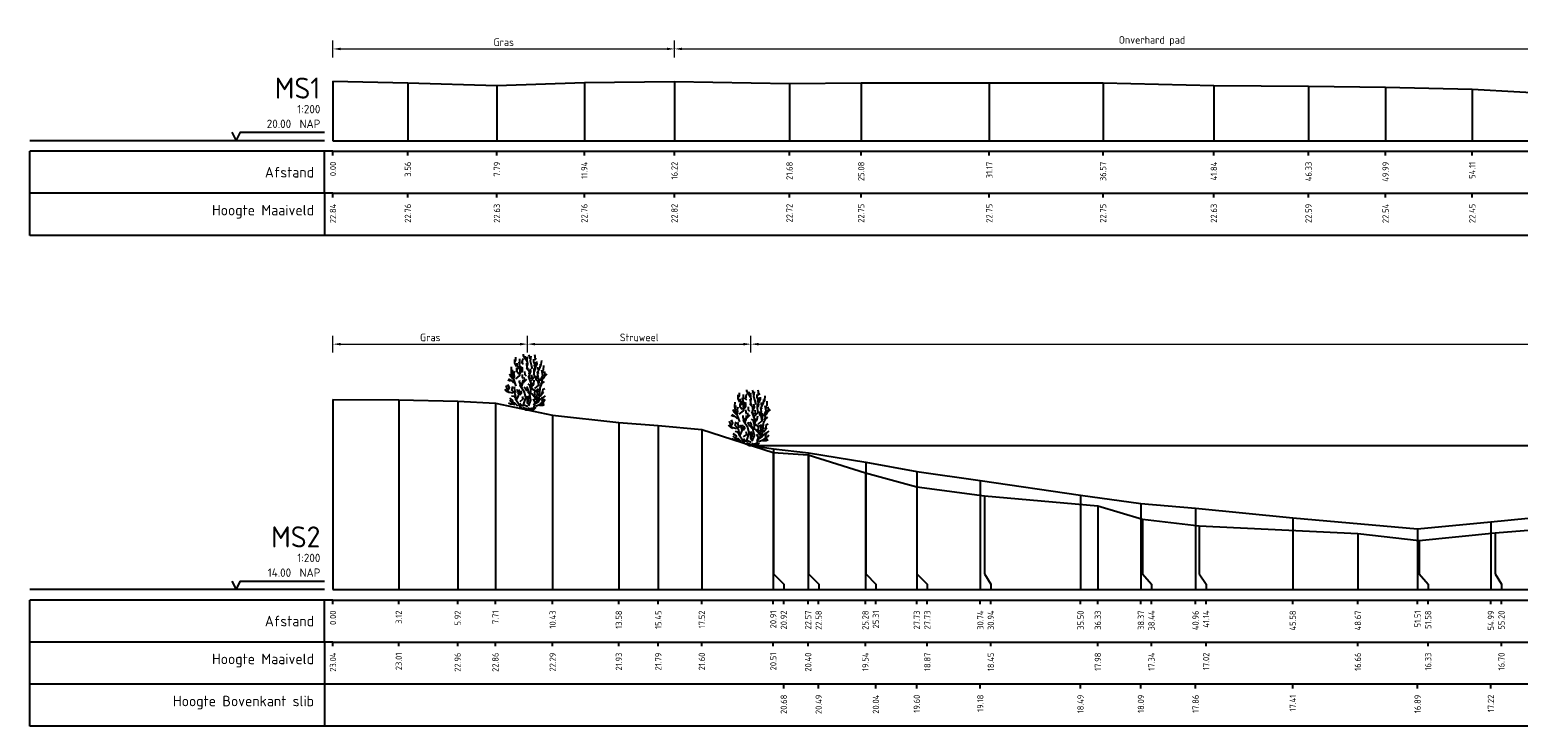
# Model space of a CAD drawing. Header units: metres. Extents: x 186876 to 190692, y 349785 to 350844.
# Tile 13 of 17: x 190413 to 190484, y 350811 to 350844. Entities that reach past the tile are written whole.
import ezdxf
from ezdxf.enums import TextEntityAlignment as Align

# ---------------------------------------------------------------- set-up
doc = ezdxf.new("R2010")
doc.units = ezdxf.units.M
doc.header["$PDMODE"] = 35
doc.header["$PDSIZE"] = 0.075
for name, color, linetype in [('B-ME-AL-PROFIEL_BOVENKANT SLIB-GD', 42, 'Continuous'), ('B-ME-AL-PROFIEL_WATERLIJN-GD', 150, 'Continuous'), ('B-ME-AL-PROFIELRASTER-S', 7, 'Continuous')]:
    doc.layers.add(name, color=color, linetype=linetype)
for name, color, linetype, lineweight in [('B-ME-GR-HEESTER-SD', 90, 'Continuous', 25), ('B-ME-GW-MAAIVELD-GD', 252, 'GW-MAAIVELD', 25), ('X-XX-AL-DETAIL1-M', 7, 'Continuous', 18)]:
    doc.layers.add(name, color=color, linetype=linetype, lineweight=lineweight)
doc.styles.add('NLCS-ISO-ANNOTATIEF-T18', font='NLCS-ISO.ttf', dxfattribs={"height": 1.8})
doc.styles.add('NLCS-ISO-ANNOTATIVE-T18', font='NLCS-ISO.ttf', dxfattribs={"height": 1.8})
doc.linetypes.add('GW-MAAIVELD', pattern='A,12,[40,NLCS.SHX,S=1,R=0,X=0,Y=-0.5],12', length=24)
doc.dimstyles.new('NLCS-ANNOTATIEF-T18-PIJL_L2_H0', dxfattribs={"dimtxt": 2.5, "dimasz": 1.8, "dimexe": 2, "dimexo": 2, "dimgap": 0.7, "dimtad": 1, "dimzin": 0, "dimdsep": 46, "dimtxsty": 'NLCS-ISO-ANNOTATIEF-T18', "dimcen": 0, "dimdle": 2, "dimclrd": 256, "dimclre": 256, "dimclrt": 10, "dimaunit": 2, "dimadec": 0, "dimazin": 0, "dimtfac": 1, "dimtdec": 3, "dimtofl": 0, "dimtmove": 0, "dimatfit": 3, "dimfxl": 2, "dimfxlon": 1, "dimtfillclr": 256, "dimtolj": 1, "dimtzin": 0, "dimlwd": -1, "dimlwe": -1, "dimarcsym": 0})

# ---------------------------------------------------------------- blocks, each defined once
blk = doc.blocks.new('SAL-PROFIELRASTER-SOD')
at = {"color": 0, "linetype": 'ByBlock', "lineweight": -2, "flags": 128}
for points in [[(-2, 0), (-72, 0)], [(-24, 2), (-23, 0), (-22, 2), (-2, 2)], [(-72, -12.5), (-72, -2.5)], [(0, -2.5), (-72, -2.5)], [(-2, -12.5), (-2, -2.5)], [(0, -12.5), (-72, -12.5)]]:
    blk.add_lwpolyline(points, dxfattribs=at)
at = {"color": 0, "linetype": 'ByBlock', "lineweight": -2, "style": 'NLCS-ISO-ANNOTATIVE-T18'}
blk.add_text('NAP', height=2, dxfattribs=at).set_placement((-3, 3), align=Align.RIGHT)
blk.add_text('Afstand', height=2.5, dxfattribs=at).set_placement((-4.5, -7.5), align=Align.MIDDLE_RIGHT)
for tag, height, p in [('PROFIELNR', 5, (-3, 10)), ('SCHAAL', 2, (-3, 6.5)), ('NAP', 2, (-9.94, 3))]:
    blk.add_attdef(tag, text='', height=height, dxfattribs=at).set_placement(p, align=Align.RIGHT)
blk = doc.blocks.new('SAL-PROFIELRASTER_BALK_EIND1-SOD')
at = {"color": 0, "linetype": 'ByBlock', "lineweight": -2, "flags": 128}
for points in [[(0, 0), (1, 0)], [(0, -2.5), (1, -2.5)], [(0, -12.5), (1, -12.5)]]:
    blk.add_lwpolyline(points, dxfattribs=at)
blk = doc.blocks.new('SAL-PROFIELRASTER_BALK-SOD')
at = {"color": 0, "linetype": 'ByBlock', "lineweight": -2}
for p, q in [((-72, -12.5), (-72, -2.5)), ((-2, -2.5), (-2, -12.5)), ((0, -12.5), (-72, -12.5))]:
    blk.add_line(p, q, dxfattribs=at)
at = {"color": 0, "linetype": 'ByBlock', "lineweight": -2, "style": 'NLCS-ISO-ANNOTATIVE-T18'}
for tag, height, p in [('TITEL1', 2.5, (-4.5, -6.5)), ('TITEL2', 1.5, (-4.5, -9.5))]:
    blk.add_attdef(tag, text='', height=height, dxfattribs=at).set_placement(p, align=Align.MIDDLE_RIGHT)
blk = doc.blocks.new('SAL-PROFIELRASTER_BALK_EIND2-SOD')
at = {"color": 0, "linetype": 'ByBlock', "lineweight": -2}
blk.add_line((1, -12.5), (0, -12.5), dxfattribs=at)
blk = doc.blocks.new('SAL-PROFIELRASTER_BALK_DATA-SOD')
at = {"color": 0, "linetype": 'ByBlock', "lineweight": -2}
blk.add_lwpolyline([(0, -3.5), (0, -2.5)], dxfattribs=at)
at = {"color": 0, "linetype": 'ByBlock', "lineweight": -2, "style": 'NLCS-ISO-ANNOTATIVE-T18'}
blk.add_attdef('GETAL', text='', height=1.5, rotation=90, dxfattribs=at).set_placement((0.75, -5), align=Align.RIGHT)
blk = doc.blocks.new('SAL-PROFIELRASTER_AANHAAL-SOD')
at = {"color": 9, "linetype": 'ByBlock', "lineweight": -2, "flags": 128}
blk.add_lwpolyline([(0, 1), (0, 0)], dxfattribs=at)
blk = doc.blocks.new('SAL-PROFIELRASTER_AANHAAL_STAGGER-SOD')
at = {"color": 9, "linetype": 'ByBlock', "lineweight": -2, "flags": 128}
for points in [[(0, 0), (0, -0.25)], [(0, -0.25), (1, -0.75)], [(1, -0.75), (1, -1)]]:
    blk.add_lwpolyline(points, dxfattribs=at)
blk = doc.blocks.new('*D11')
at = {"layer": 'Defpoints', "color": 0, "transparency": 16777216}
for p in [(190564.133, 350828.997), (190447.644, 350824.187), (190564.133, 350824.187)]:
    blk.add_point(p, dxfattribs=at)
at = {"layer": 'X-XX-AL-DETAIL1-M', "transparency": 16777216}
for p, q in [((190447.644, 350828.597), (190447.644, 350829.397)), ((190564.133, 350828.597), (190564.133, 350829.397)), ((190448.004, 350828.997), (190563.773, 350828.997))]:
    blk.add_line(p, q, dxfattribs=at)
for points in [[(190448.004, 350829.057), (190448.004, 350828.937), (190447.644, 350828.997)], [(190563.773, 350829.057), (190563.773, 350828.937), (190564.133, 350828.997)]]:
    blk.add_solid(points, dxfattribs=at)
at = {"layer": 'X-XX-AL-DETAIL1-M', "color": 10, "transparency": 16777216, "insert": (190506.004, 350829.317), "char_height": 0.36, "attachment_point": 5, "style": 'NLCS-ISO-ANNOTATIEF-T18'}
blk.add_mtext('\\A1;Waterbodem met slib', dxfattribs=at)
blk = doc.blocks.new('*D34')
at = {"layer": 'Defpoints', "color": 0, "transparency": 16777216}
for p in [(190444.011, 350843.028), (190427.793, 350838.667), (190444.011, 350838.667)]:
    blk.add_point(p, dxfattribs=at)
at = {"layer": 'X-XX-AL-DETAIL1-M', "transparency": 16777216}
for p, q in [((190427.793, 350842.628), (190427.793, 350843.428)), ((190444.011, 350842.628), (190444.011, 350843.428)), ((190428.153, 350843.028), (190443.651, 350843.028))]:
    blk.add_line(p, q, dxfattribs=at)
for points in [[(190428.153, 350843.088), (190428.153, 350842.968), (190427.793, 350843.028)], [(190443.651, 350843.088), (190443.651, 350842.968), (190444.011, 350843.028)]]:
    blk.add_solid(points, dxfattribs=at)
at = {"layer": 'X-XX-AL-DETAIL1-M', "color": 10, "transparency": 16777216, "insert": (190435.902, 350843.348), "char_height": 0.36, "attachment_point": 5, "style": 'NLCS-ISO-ANNOTATIEF-T18'}
blk.add_mtext('\\A1;Gras', dxfattribs=at)
blk = doc.blocks.new('*D35')
at = {"layer": 'Defpoints', "color": 0, "transparency": 16777216}
for p in [(190489.363, 350843.028), (190444.011, 350838.667), (190489.363, 350838.667)]:
    blk.add_point(p, dxfattribs=at)
at = {"layer": 'X-XX-AL-DETAIL1-M', "transparency": 16777216}
for p, q in [((190444.011, 350842.628), (190444.011, 350843.428)), ((190489.363, 350842.628), (190489.363, 350843.428)), ((190444.371, 350843.028), (190489.003, 350843.028))]:
    blk.add_line(p, q, dxfattribs=at)
for points in [[(190444.371, 350843.088), (190444.371, 350842.968), (190444.011, 350843.028)], [(190489.003, 350843.088), (190489.003, 350842.968), (190489.363, 350843.028)]]:
    blk.add_solid(points, dxfattribs=at)
at = {"layer": 'X-XX-AL-DETAIL1-M', "color": 10, "transparency": 16777216, "insert": (190466.687, 350843.402), "char_height": 0.36, "attachment_point": 5, "style": 'NLCS-ISO-ANNOTATIEF-T18'}
blk.add_mtext('\\A1;Onverhard pad', dxfattribs=at)
blk = doc.blocks.new('*D39')
at = {"layer": 'Defpoints', "color": 0, "transparency": 16777216}
for p in [(190437.033, 350828.997), (190427.793, 350817.337), (190437.033, 350817.337)]:
    blk.add_point(p, dxfattribs=at)
at = {"layer": 'X-XX-AL-DETAIL1-M', "transparency": 16777216}
for p, q in [((190427.793, 350828.597), (190427.793, 350829.397)), ((190437.033, 350828.597), (190437.033, 350829.397)), ((190428.153, 350828.997), (190436.673, 350828.997))]:
    blk.add_line(p, q, dxfattribs=at)
for points in [[(190428.153, 350829.057), (190428.153, 350828.937), (190427.793, 350828.997)], [(190436.673, 350829.057), (190436.673, 350828.937), (190437.033, 350828.997)]]:
    blk.add_solid(points, dxfattribs=at)
at = {"layer": 'X-XX-AL-DETAIL1-M', "color": 10, "transparency": 16777216, "insert": (190432.413, 350829.317), "char_height": 0.36, "attachment_point": 5, "style": 'NLCS-ISO-ANNOTATIEF-T18'}
blk.add_mtext('\\A1;Gras', dxfattribs=at)
blk = doc.blocks.new('*D40')
at = {"layer": 'Defpoints', "color": 0, "transparency": 16777216}
for p in [(190447.644, 350828.997), (190447.644, 350824.187), (190437.033, 350817.337)]:
    blk.add_point(p, dxfattribs=at)
at = {"layer": 'X-XX-AL-DETAIL1-M', "transparency": 16777216}
for p, q in [((190437.033, 350828.597), (190437.033, 350829.397)), ((190447.644, 350828.597), (190447.644, 350829.397)), ((190437.393, 350828.997), (190447.284, 350828.997))]:
    blk.add_line(p, q, dxfattribs=at)
for points in [[(190437.393, 350829.057), (190437.393, 350828.937), (190437.033, 350828.997)], [(190447.284, 350829.057), (190447.284, 350828.937), (190447.644, 350828.997)]]:
    blk.add_solid(points, dxfattribs=at)
at = {"layer": 'X-XX-AL-DETAIL1-M', "color": 10, "transparency": 16777216, "insert": (190442.338, 350829.317), "char_height": 0.36, "attachment_point": 5, "style": 'NLCS-ISO-ANNOTATIEF-T18'}
blk.add_mtext('\\A1;Struweel', dxfattribs=at)
blk = doc.blocks.new('SGR-HEESTER_S01_E_ZIJ-D')
blk.add_line((-0.17, 0), (0.14, 0))
at = {"flags": 128}
for points in [[(-0.88, 3.43), (-1.01, 3.7), (-1.02, 3.99)], [(-0.97, 3.82), (-0.92, 3.96), (-0.92, 4.17)], [(-0.82, 3.15), (-0.77, 3.36), (-0.82, 3.56), (-0.82, 3.69)], [(-0.79, 3.24), (-0.61, 3.49), (-0.66, 3.77)], [(-0.6, 3.64), (-0.6, 3.89), (-0.6, 4.04)], [(-0.33, 3.58), (-0.43, 3.69), (-0.42, 3.84)], [(-0.39, 3.73), (-0.39, 3.91), (-0.31, 4.07)], [(-0.2, 4.07), (-0.32, 4.28), (-0.32, 4.4)], [(-0.04, 3.82), (-0.15, 3.99), (-0.15, 4.24)], [(-0.06, 4), (0, 4.09), (-0.05, 4.17)], [(0.04, 3.22), (-0.02, 3.33), (-0.05, 3.64), (-0.06, 3.69)], [(-0.01, 3.48), (0.02, 3.66), (-0.02, 3.86), (-0.02, 3.98)], [(0.2, 4.02), (0.16, 4.26), (0.11, 4.37)], [(0.4, 3.24), (0.32, 3.53), (0.23, 3.86), (0.28, 4.25)], [(0.55, 3.49), (0.58, 3.63), (0.49, 3.78), (0.49, 4.02)], [(0.56, 3.05), (0.62, 3.24), (0.58, 3.44), (0.63, 3.78)], [(0.59, 4.06), (0.59, 4.23), (0.58, 4.36)], [(0.58, 3.97), (0.72, 4.1)], [(0.63, 3.39), (0.75, 3.63), (0.74, 3.82)], [(0.87, 2.88), (0.83, 3.04), (0.99, 3.35), (1.02, 3.62)], [(1.05, 3.44), (1.09, 3.59), (1.12, 3.91)], [(-1.36, 2.28), (-1.57, 2.36)], [(-1.08, 2.11), (-1.23, 2.27), (-1.5, 2.44)], [(-1.17, 2.44), (-1.33, 2.64), (-1.4, 2.85)], [(-1.26, 2.87), (-1.27, 3.11), (-1.26, 3.41)], [(-0.89, 1.87), (-1.06, 2.36), (-1.22, 2.75), (-1.2, 3.17)], [(-1.09, 2.51), (-1.03, 2.67), (-1.08, 2.85), (-1.01, 3.06)], [(-0.93, 2.47), (-0.6, 2.73), (-0.58, 3.23), (-0.56, 3.45)], [(-0.69, 2.83), (-0.85, 3.03), (-0.85, 3.32)], [(-0.56, 2.04), (-0.63, 2.22), (-0.61, 2.36)], [(-0.6, 2.82), (-0.47, 3.09), (-0.48, 3.24), (-0.4, 3.41)], [(-0.49, 2.98), (-0.4, 3.1), (-0.4, 3.32)], [(-0.4, 1.72), (-0.48, 1.81), (-0.39, 2.04), (-0.35, 2.37)], [(-0.35, 2.48), (-0.39, 2.62), (-0.4, 2.81)], [(-0.34, 2.14), (-0.22, 2.36), (-0.26, 2.57)], [(-0.29, 2.19), (-0.07, 2.42)], [(-0.09, 2.67), (-0.2, 2.78), (-0.21, 3.04)], [(0.14, 2.85), (0.15, 3.01), (-0.08, 3.3)], [(0.1, 0.32), (0.27, 0.78), (0.18, 1.2), (0.27, 1.46), (0.29, 2.12), (0.07, 2.68)], [(0.2, 2.43), (0.13, 2.69), (0.27, 3.03), (0.23, 3.26)], [(0.29, 2.31), (0.56, 2.6), (0.51, 2.92), (0.51, 3.28)], [(0.31, 2.42), (0.36, 2.58), (0.32, 2.78)], [(0.58, 1.68), (0.89, 1.96), (0.91, 2.29), (0.89, 2.55)], [(0.87, 2.02), (0.83, 2.27), (0.69, 2.38), (0.69, 2.69)], [(0.75, 2.43), (0.83, 2.65), (0.79, 3.01)], [(0.83, 3.19), (0.82, 3.39)], [(0.99, 2.31), (1.21, 2.73), (1.13, 3.14)], [(1.05, 2), (1.15, 2.2), (1.16, 2.57)], [(1.06, 2.36), (1.23, 2.48), (1.34, 2.65), (1.54, 2.85)], [(1.2, 2.91), (1.2, 3.11), (1.27, 3.18), (1.28, 3.51)], [(1.29, 2.62), (1.4, 2.83), (1.34, 3.04)], [(-1.43, 1.34), (-1.6, 1.42), (-1.71, 1.53), (-1.76, 1.63)], [(-1.15, 1.31), (-1.52, 1.41), (-1.7, 1.92)], [(-1.51, 1.59), (-1.44, 1.77), (-1.55, 2.02)], [(-0.17, 0), (-0.52, 0.15), (-0.67, 0.41), (-0.93, 0.8), (-0.93, 1.02), (-0.98, 1.28), (-1.24, 1.57), (-1.17, 1.87)], [(-0.94, 1.35), (-0.97, 1.46), (-1.01, 1.65), (-1.07, 1.74), (-0.99, 1.83)], [(-0.85, 0.82), (-0.74, 1.04), (-0.6, 1.44), (-0.69, 1.61)], [(-0.69, 1.23), (-0.76, 1.4), (-0.82, 1.62)], [(-0.62, 1.2), (-0.49, 1.36), (-0.53, 1.52)], [(0.01, 0.23), (-0.32, 0.39), (-0.14, 0.96), (-0.25, 1.41), (-0.58, 1.92), (-0.49, 2.16)], [(0.01, 1.48), (-0.11, 1.58), (-0.16, 1.69), (-0.26, 1.8)], [(0.27, 1.32), (0.07, 1.45), (0.01, 1.7), (-0.09, 1.83)], [(0.53, 1.04), (0.45, 1.13), (0.35, 1.26), (0.15, 1.28), (0.01, 1.41)], [(0.23, 1.76), (0.19, 1.96), (0.04, 2.07)], [(0.12, 0.1), (0.49, 0.17), (0.58, 0.47), (0.89, 0.67), (0.95, 1.13), (1.02, 1.92)], [(0.69, 0.8), (0.56, 1.11), (0.6, 1.5), (0.21, 1.74)], [(0.31, 1.73), (0.36, 1.9), (0.41, 2.16)], [(0.41, 1.94), (0.5, 2.07), (0.53, 2.35)], [(0.62, 0.59), (0.76, 0.73), (0.76, 0.98), (0.72, 1.22)], [(0.92, 1.08), (0.8, 1.26), (0.77, 1.43), (0.68, 1.61)], [(0.85, 1.38), (0.82, 1.54), (0.87, 1.68)], [(1, 1.08), (1.14, 1.25), (1.29, 1.39)], [(1.02, 1.81), (1.14, 2.08), (1.33, 2.24)], [(1.12, 1.28), (1.21, 1.47), (1.24, 1.65), (1.37, 1.7)], [(-0.97, 0.4), (-1.22, 0.45), (-1.36, 0.45), (-1.5, 0.52)], [(-0.76, 0.28), (-1, 0.52), (-1.24, 0.58), (-1.41, 0.74)], [(-1.13, 0.64), (-1.2, 0.78), (-1.4, 0.92)], [(-0.96, 0.92), (-1.06, 1.05), (-1.26, 1.09)], [(-0.31, 0.32), (-0.47, 0.32), (-0.6, 0.51)], [(-0.58, 0.67), (-0.34, 0.87), (-0.39, 1.06)], [(-0.14, 0.09), (-0.31, 0.17), (-0.35, 0.21)], [(0, 0), (-0.14, 0.14)], [(0.06, 0.44), (-0.01, 0.58), (0, 0.85), (-0.12, 1.09)], [(-0.02, 0), (0.14, 0.2)], [(0.02, 0.6), (0.08, 0.78), (0.08, 0.94), (0.02, 1.11)], [(0.14, 0), (0.53, 0.06), (0.67, 0.21)], [(0.49, 0.37), (0.6, 0.59), (0.47, 0.88)], [(0.62, 0.3), (0.95, 0.43), (1.28, 0.58)], [(0.8, 0.8), (0.85, 0.95)], [(0.93, 0.75), (1.1, 0.92), (1.2, 0.92)], [(0.94, 0.37), (1.2, 0.38), (1.35, 0.46)], [(1.01, 0.51), (1.2, 0.62), (1.15, 0.72), (1.23, 0.89)], [(1.14, 0.94), (1.28, 1.01), (1.43, 1.12)], [(1.27, 0.64), (1.4, 0.84)]]:
    blk.add_lwpolyline(points, dxfattribs=at)

msp = doc.modelspace()

# ---------------------------------------------------------------- linework, layer by layer
at = {"layer": 'B-ME-AL-PROFIEL_BOVENKANT SLIB-GD', "elevation": -21.672}
msp.add_lwpolyline([(190447.644, 350824.187), (190448.717, 350824.018), (190450.377, 350823.826), (190453.098, 350823.381), (190455.518, 350822.938), (190458.534, 350822.515), (190463.294, 350821.823), (190466.164, 350821.422), (190468.757, 350821.194), (190473.372, 350820.745), (190479.302, 350820.225), (190482.784, 350820.552), (190487.299, 350821.001)], dxfattribs=at)
at = {"layer": 'B-ME-AL-PROFIEL_WATERLIJN-GD', "elevation": -21.672}
msp.add_lwpolyline([(190447.644, 350824.187), (190564.133, 350824.187)], dxfattribs=at)
at = {"layer": 'B-ME-GW-MAAIVELD-GD', "ltscale": 0.1, "elevation": -21.672, "flags": 128}
for points in [[(190427.793, 350841.503), (190431.351, 350841.424), (190435.579, 350841.294), (190439.73, 350841.431), (190444.011, 350841.486), (190449.472, 350841.388), (190452.876, 350841.415), (190458.962, 350841.418), (190464.364, 350841.419), (190469.628, 350841.292), (190474.122, 350841.257), (190477.782, 350841.206), (190481.898, 350841.116), (190486.427, 350840.862), (190491.404, 350840.74), (190495.046, 350840.829), (190500.088, 350841.014), (190504.154, 350841.014), (190508.658, 350841.076), (190513.467, 350841.095), (190519.266, 350841.02), (190523.845, 350841.194), (190529.622, 350841.059), (190533.686, 350841.01), (190537.785, 350840.96), (190542.444, 350841.28), (190546.803, 350841), (190553.691, 350841.047), (190558.672, 350841.105), (190563.163, 350841.266), (190566.891, 350841.417), (190571.291, 350841.443), (190576.288, 350841.581), (190580.699, 350841.486), (190584.834, 350841.826), (190588.536, 350841.822), (190592.685, 350841.885), (190596.636, 350841.941)], [(190427.793, 350826.372), (190430.915, 350826.348), (190433.714, 350826.292), (190435.507, 350826.195), (190438.225, 350825.622), (190441.368, 350825.269), (190443.242, 350825.127), (190445.311, 350824.94), (190448.701, 350823.846), (190450.358, 350823.736), (190453.076, 350822.88), (190455.526, 350822.208), (190458.735, 350821.782), (190464.118, 350821.312), (190466.232, 350820.676), (190468.928, 350820.359), (190476.467, 350819.996), (190479.372, 350819.667), (190482.99, 350820.032), (190487.526, 350820.401), (190492.435, 350820.619), (190495.94, 350821.084), (190499.882, 350821.394), (190504.11, 350821.498), (190506.738, 350821.515), (190509.982, 350821.594), (190514.536, 350821.494), (190518.1, 350821.528), (190521.729, 350821.535), (190525.618, 350821.477), (190529.234, 350821.489), (190532.953, 350821.805), (190537.223, 350821.867), (190541.094, 350821.9), (190545.049, 350821.788), (190549.006, 350821.727), (190551.825, 350821.902), (190555.814, 350821.925), (190559.229, 350822.281), (190562.181, 350823.444), (190565.346, 350824.649), (190568.241, 350825.197), (190569.998, 350825.558), (190571.625, 350825.819), (190574.276, 350826.225), (190577.018, 350826.151), (190579.325, 350826.007), (190580.874, 350826.089), (190581.881, 350826.172)]]:
    msp.add_lwpolyline(points, dxfattribs=at)

# ---------------------------------------------------------------- block references
at = {"layer": 'B-ME-AL-PROFIELRASTER-S', "xscale": 0.2, "yscale": 0.2, "zscale": 0.2}
for name, p, values in [('SAL-PROFIELRASTER-SOD', (190427.793, 350838.667, -21.672), {'PROFIELNR': 'MS1', 'SCHAAL': '1:200', 'NAP': '20.00'}), ('SAL-PROFIELRASTER_BALK_DATA-SOD', (190427.793, 350838.667, -21.672), {'GETAL': '0.00'}), ('SAL-PROFIELRASTER_BALK_DATA-SOD', (190427.793, 350838.667, -21.672), {'GETAL': '0.00'}), ('SAL-PROFIELRASTER_BALK_DATA-SOD', (190431.351, 350838.667, -21.672), {'GETAL': '3.56'}), ('SAL-PROFIELRASTER_BALK_DATA-SOD', (190431.351, 350838.667, -21.672), {'GETAL': '3.56'}), ('SAL-PROFIELRASTER_BALK_DATA-SOD', (190435.579, 350838.667, -21.672), {'GETAL': '7.79'}), ('SAL-PROFIELRASTER_BALK_DATA-SOD', (190435.579, 350838.667, -21.672), {'GETAL': '7.79'}), ('SAL-PROFIELRASTER_BALK_DATA-SOD', (190439.73, 350838.667, -21.672), {'GETAL': '11.94'}), ('SAL-PROFIELRASTER_BALK_DATA-SOD', (190439.73, 350838.667, -21.672), {'GETAL': '11.94'}), ('SAL-PROFIELRASTER_BALK_DATA-SOD', (190444.011, 350838.667, -21.672), {'GETAL': '16.22'}), ('SAL-PROFIELRASTER_BALK_DATA-SOD', (190444.011, 350838.667, -21.672), {'GETAL': '16.22'}), ('SAL-PROFIELRASTER_BALK_DATA-SOD', (190449.472, 350838.667, -21.672), {'GETAL': '21.68'}), ('SAL-PROFIELRASTER_BALK_DATA-SOD', (190449.472, 350838.667, -21.672), {'GETAL': '21.68'}), ('SAL-PROFIELRASTER_BALK_DATA-SOD', (190452.876, 350838.667, -21.672), {'GETAL': '25.08'}), ('SAL-PROFIELRASTER_BALK_DATA-SOD', (190452.876, 350838.667, -21.672), {'GETAL': '25.08'}), ('SAL-PROFIELRASTER_BALK_DATA-SOD', (190458.962, 350838.667, -21.672), {'GETAL': '31.17'}), ('SAL-PROFIELRASTER_BALK_DATA-SOD', (190458.962, 350838.667, -21.672), {'GETAL': '31.17'}), ('SAL-PROFIELRASTER_BALK_DATA-SOD', (190464.364, 350838.667, -21.672), {'GETAL': '36.57'}), ('SAL-PROFIELRASTER_BALK_DATA-SOD', (190464.364, 350838.667, -21.672), {'GETAL': '36.57'}), ('SAL-PROFIELRASTER_BALK_DATA-SOD', (190469.628, 350838.667, -21.672), {'GETAL': '41.84'}), ('SAL-PROFIELRASTER_BALK_DATA-SOD', (190469.628, 350838.667, -21.672), {'GETAL': '41.84'}), ('SAL-PROFIELRASTER_BALK_DATA-SOD', (190474.122, 350838.667, -21.672), {'GETAL': '46.33'}), ('SAL-PROFIELRASTER_BALK_DATA-SOD', (190474.122, 350838.667, -21.672), {'GETAL': '46.33'}), ('SAL-PROFIELRASTER_BALK_DATA-SOD', (190477.782, 350838.667, -21.672), {'GETAL': '49.99'}), ('SAL-PROFIELRASTER_BALK_DATA-SOD', (190477.782, 350838.667, -21.672), {'GETAL': '49.99'}), ('SAL-PROFIELRASTER_BALK_DATA-SOD', (190481.898, 350838.667, -21.672), {'GETAL': '54.11'}), ('SAL-PROFIELRASTER_BALK_DATA-SOD', (190481.898, 350838.667, -21.672), {'GETAL': '54.11'}), ('SAL-PROFIELRASTER_BALK-SOD', (190427.793, 350836.667, -21.672), {'TITEL1': 'Hoogte Maaiveld'}), ('SAL-PROFIELRASTER_BALK_DATA-SOD', (190427.793, 350836.667, -21.672), {'GETAL': '22.84'}), ('SAL-PROFIELRASTER_BALK_DATA-SOD', (190431.351, 350836.667, -21.672), {'GETAL': '22.76'}), ('SAL-PROFIELRASTER_BALK_DATA-SOD', (190435.579, 350836.667, -21.672), {'GETAL': '22.63'}), ('SAL-PROFIELRASTER_BALK_DATA-SOD', (190439.73, 350836.667, -21.672), {'GETAL': '22.76'}), ('SAL-PROFIELRASTER_BALK_DATA-SOD', (190444.011, 350836.667, -21.672), {'GETAL': '22.82'}), ('SAL-PROFIELRASTER_BALK_DATA-SOD', (190449.472, 350836.667, -21.672), {'GETAL': '22.72'}), ('SAL-PROFIELRASTER_BALK_DATA-SOD', (190452.876, 350836.667, -21.672), {'GETAL': '22.75'}), ('SAL-PROFIELRASTER_BALK_DATA-SOD', (190458.962, 350836.667, -21.672), {'GETAL': '22.75'}), ('SAL-PROFIELRASTER_BALK_DATA-SOD', (190464.364, 350836.667, -21.672), {'GETAL': '22.75'}), ('SAL-PROFIELRASTER_BALK_DATA-SOD', (190469.628, 350836.667, -21.672), {'GETAL': '22.63'}), ('SAL-PROFIELRASTER_BALK_DATA-SOD', (190474.122, 350836.667, -21.672), {'GETAL': '22.59'}), ('SAL-PROFIELRASTER_BALK_DATA-SOD', (190477.782, 350836.667, -21.672), {'GETAL': '22.54'}), ('SAL-PROFIELRASTER_BALK_DATA-SOD', (190481.898, 350836.667, -21.672), {'GETAL': '22.45'}), ('SAL-PROFIELRASTER-SOD', (190427.793, 350817.337, -21.672), {'PROFIELNR': 'MS2', 'SCHAAL': '1:200', 'NAP': '14.00'}), ('SAL-PROFIELRASTER_BALK_DATA-SOD', (190427.793, 350817.337, -21.672), {'GETAL': '0.00'}), ('SAL-PROFIELRASTER_BALK_DATA-SOD', (190430.915, 350817.337, -21.672), {'GETAL': '3.12'}), ('SAL-PROFIELRASTER_BALK_DATA-SOD', (190433.714, 350817.337, -21.672), {'GETAL': '5.92'}), ('SAL-PROFIELRASTER_BALK_DATA-SOD', (190435.507, 350817.337, -21.672), {'GETAL': '7.71'}), ('SAL-PROFIELRASTER_BALK_DATA-SOD', (190438.225, 350817.337, -21.672), {'GETAL': '10.43'}), ('SAL-PROFIELRASTER_BALK_DATA-SOD', (190441.368, 350817.337, -21.672), {'GETAL': '13.58'}), ('SAL-PROFIELRASTER_BALK_DATA-SOD', (190443.242, 350817.337, -21.672), {'GETAL': '15.45'}), ('SAL-PROFIELRASTER_BALK_DATA-SOD', (190445.311, 350817.337, -21.672), {'GETAL': '17.52'}), ('SAL-PROFIELRASTER_BALK_DATA-SOD', (190448.701, 350817.337, -21.672), {'GETAL': '20.91'}), ('SAL-PROFIELRASTER_BALK_DATA-SOD', (190449.201, 350817.337, -21.672), {'GETAL': '20.92'}), ('SAL-PROFIELRASTER_BALK_DATA-SOD', (190450.358, 350817.337, -21.672), {'GETAL': '22.57'}), ('SAL-PROFIELRASTER_BALK_DATA-SOD', (190450.858, 350817.337, -21.672), {'GETAL': '22.58'}), ('SAL-PROFIELRASTER_BALK_DATA-SOD', (190453.076, 350817.337, -21.672), {'GETAL': '25.28'}), ('SAL-PROFIELRASTER_BALK_DATA-SOD', (190453.576, 350817.337, -21.672), {'GETAL': '25.31'}), ('SAL-PROFIELRASTER_BALK_DATA-SOD', (190455.518, 350817.337, -21.672), {'GETAL': '27.73'}), ('SAL-PROFIELRASTER_BALK_DATA-SOD', (190456.018, 350817.337, -21.672), {'GETAL': '27.73'}), ('SAL-PROFIELRASTER_BALK_DATA-SOD', (190458.534, 350817.337, -21.672), {'GETAL': '30.74'}), ('SAL-PROFIELRASTER_BALK_DATA-SOD', (190459.034, 350817.337, -21.672), {'GETAL': '30.94'}), ('SAL-PROFIELRASTER_BALK_DATA-SOD', (190463.294, 350817.337, -21.672), {'GETAL': '35.50'}), ('SAL-PROFIELRASTER_BALK_DATA-SOD', (190464.118, 350817.337, -21.672), {'GETAL': '36.33'}), ('SAL-PROFIELRASTER_BALK_DATA-SOD', (190466.164, 350817.337, -21.672), {'GETAL': '38.37'}), ('SAL-PROFIELRASTER_BALK_DATA-SOD', (190466.664, 350817.337, -21.672), {'GETAL': '38.44'}), ('SAL-PROFIELRASTER_BALK_DATA-SOD', (190468.757, 350817.337, -21.672), {'GETAL': '40.96'}), ('SAL-PROFIELRASTER_BALK_DATA-SOD', (190469.257, 350817.337, -21.672), {'GETAL': '41.14'}), ('SAL-PROFIELRASTER_BALK_DATA-SOD', (190473.372, 350817.337, -21.672), {'GETAL': '45.58'}), ('SAL-PROFIELRASTER_BALK_DATA-SOD', (190476.467, 350817.337, -21.672), {'GETAL': '48.67'}), ('SAL-PROFIELRASTER_BALK_DATA-SOD', (190479.302, 350817.337, -21.672), {'GETAL': '51.51'}), ('SAL-PROFIELRASTER_BALK_DATA-SOD', (190479.802, 350817.337, -21.672), {'GETAL': '51.58'}), ('SAL-PROFIELRASTER_BALK_DATA-SOD', (190482.784, 350817.337, -21.672), {'GETAL': '54.99'}), ('SAL-PROFIELRASTER_BALK_DATA-SOD', (190483.284, 350817.337, -21.672), {'GETAL': '55.20'}), ('SAL-PROFIELRASTER_BALK-SOD', (190427.793, 350815.337, -21.672), {'TITEL1': 'Hoogte Maaiveld'}), ('SAL-PROFIELRASTER_BALK_DATA-SOD', (190427.793, 350815.337, -21.672), {'GETAL': '23.04'}), ('SAL-PROFIELRASTER_BALK_DATA-SOD', (190430.915, 350815.337, -21.672), {'GETAL': '23.01'}), ('SAL-PROFIELRASTER_BALK_DATA-SOD', (190433.714, 350815.337, -21.672), {'GETAL': '22.96'}), ('SAL-PROFIELRASTER_BALK_DATA-SOD', (190435.507, 350815.337, -21.672), {'GETAL': '22.86'}), ('SAL-PROFIELRASTER_BALK_DATA-SOD', (190438.225, 350815.337, -21.672), {'GETAL': '22.29'}), ('SAL-PROFIELRASTER_BALK_DATA-SOD', (190441.368, 350815.337, -21.672), {'GETAL': '21.93'}), ('SAL-PROFIELRASTER_BALK_DATA-SOD', (190443.242, 350815.337, -21.672), {'GETAL': '21.79'}), ('SAL-PROFIELRASTER_BALK_DATA-SOD', (190445.311, 350815.337, -21.672), {'GETAL': '21.60'}), ('SAL-PROFIELRASTER_BALK_DATA-SOD', (190448.701, 350815.337, -21.672), {'GETAL': '20.51'}), ('SAL-PROFIELRASTER_BALK_DATA-SOD', (190450.358, 350815.337, -21.672), {'GETAL': '20.40'}), ('SAL-PROFIELRASTER_BALK_DATA-SOD', (190453.076, 350815.337, -21.672), {'GETAL': '19.54'}), ('SAL-PROFIELRASTER_BALK_DATA-SOD', (190456.018, 350815.337, -21.672), {'GETAL': '18.87'}), ('SAL-PROFIELRASTER_BALK_DATA-SOD', (190459.034, 350815.337, -21.672), {'GETAL': '18.45'}), ('SAL-PROFIELRASTER_BALK_DATA-SOD', (190464.118, 350815.337, -21.672), {'GETAL': '17.98'}), ('SAL-PROFIELRASTER_BALK_DATA-SOD', (190466.664, 350815.337, -21.672), {'GETAL': '17.34'}), ('SAL-PROFIELRASTER_BALK_DATA-SOD', (190469.257, 350815.337, -21.672), {'GETAL': '17.02'}), ('SAL-PROFIELRASTER_BALK_DATA-SOD', (190476.467, 350815.337, -21.672), {'GETAL': '16.66'}), ('SAL-PROFIELRASTER_BALK_DATA-SOD', (190479.802, 350815.337, -21.672), {'GETAL': '16.33'}), ('SAL-PROFIELRASTER_BALK_DATA-SOD', (190483.284, 350815.337, -21.672), {'GETAL': '16.70'}), ('SAL-PROFIELRASTER_BALK-SOD', (190427.793, 350813.337, -21.672), {'TITEL1': 'Hoogte Bovenkant slib'}), ('SAL-PROFIELRASTER_BALK_DATA-SOD', (190449.201, 350813.337, -21.672), {'GETAL': '20.68'}), ('SAL-PROFIELRASTER_BALK_DATA-SOD', (190450.858, 350813.337, -21.672), {'GETAL': '20.49'}), ('SAL-PROFIELRASTER_BALK_DATA-SOD', (190453.576, 350813.337, -21.672), {'GETAL': '20.04'}), ('SAL-PROFIELRASTER_BALK_DATA-SOD', (190455.518, 350813.337, -21.672), {'GETAL': '19.60'}), ('SAL-PROFIELRASTER_BALK_DATA-SOD', (190458.534, 350813.337, -21.672), {'GETAL': '19.18'}), ('SAL-PROFIELRASTER_BALK_DATA-SOD', (190463.294, 350813.337, -21.672), {'GETAL': '18.49'}), ('SAL-PROFIELRASTER_BALK_DATA-SOD', (190466.164, 350813.337, -21.672), {'GETAL': '18.09'}), ('SAL-PROFIELRASTER_BALK_DATA-SOD', (190468.757, 350813.337, -21.672), {'GETAL': '17.86'}), ('SAL-PROFIELRASTER_BALK_DATA-SOD', (190473.372, 350813.337, -21.672), {'GETAL': '17.41'}), ('SAL-PROFIELRASTER_BALK_DATA-SOD', (190479.302, 350813.337, -21.672), {'GETAL': '16.89'}), ('SAL-PROFIELRASTER_BALK_DATA-SOD', (190482.784, 350813.337, -21.672), {'GETAL': '17.22'})]:
    msp.add_blockref(name, p, dxfattribs=at).add_auto_attribs(values)
at = {"layer": 'B-ME-AL-PROFIELRASTER-S'}
for p, yscale in [((190427.793, 350838.667, -21.672), 2.835999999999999), ((190427.793, 350838.667, -21.672), 2.835999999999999), ((190431.351, 350838.667, -21.672), 2.757000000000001), ((190431.351, 350838.667, -21.672), 2.757000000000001), ((190439.73, 350838.667, -21.672), 2.763999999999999), ((190439.73, 350838.667, -21.672), 2.763999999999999), ((190444.011, 350838.667, -21.672), 2.818999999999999), ((190444.011, 350838.667, -21.672), 2.818999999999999), ((190449.472, 350838.667, -21.672), 2.721), ((190449.472, 350838.667, -21.672), 2.721), ((190452.876, 350838.667, -21.672), 2.748000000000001), ((190452.876, 350838.667, -21.672), 2.748000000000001), ((190458.962, 350838.667, -21.672), 2.751000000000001), ((190458.962, 350838.667, -21.672), 2.751000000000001), ((190464.364, 350838.667, -21.672), 2.751999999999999), ((190464.364, 350838.667, -21.672), 2.751999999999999), ((190435.579, 350838.667, -21.672), 2.626999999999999), ((190435.579, 350838.667, -21.672), 2.626999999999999), ((190469.628, 350838.667, -21.672), 2.625), ((190469.628, 350838.667, -21.672), 2.625), ((190474.122, 350838.667, -21.672), 2.59), ((190474.122, 350838.667, -21.672), 2.59), ((190477.782, 350838.667, -21.672), 2.539000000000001), ((190477.782, 350838.667, -21.672), 2.539000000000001), ((190481.898, 350838.667, -21.672), 2.449000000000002), ((190481.898, 350838.667, -21.672), 2.449000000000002), ((190427.793, 350817.337, -21.672), 9.035), ((190430.915, 350817.337, -21.672), 9.011), ((190433.714, 350817.337, -21.672), 8.954999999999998), ((190435.507, 350817.337, -21.672), 8.858), ((190438.225, 350817.337, -21.672), 8.285), ((190441.368, 350817.337, -21.672), 7.931999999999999), ((190443.242, 350817.337, -21.672), 7.789999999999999), ((190445.311, 350817.337, -21.672), 7.603000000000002), ((190448.701, 350817.337, -21.672), 6.509), ((190448.717, 350818.337, -21.672), 5.681000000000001), ((190450.358, 350817.337, -21.672), 6.399000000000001), ((190450.377, 350818.337, -21.672), 5.489000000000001), ((190453.098, 350818.337, -21.672), 5.044), ((190455.518, 350817.337, -21.672), 5.600999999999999), ((190453.076, 350817.337, -21.672), 5.542999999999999), ((190458.534, 350817.337, -21.672), 5.178000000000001), ((190455.526, 350818.337, -21.672), 3.870999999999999), ((190458.735, 350818.337, -21.672), 3.445), ((190463.294, 350817.337, -21.672), 4.486000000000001), ((190464.118, 350817.337, -21.672), 3.975000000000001), ((190466.164, 350817.337, -21.672), 4.085000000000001), ((190468.757, 350817.337, -21.672), 3.856999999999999), ((190466.232, 350818.337, -21.672), 2.338999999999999), ((190468.928, 350818.337, -21.672), 2.021999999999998), ((190473.372, 350817.337, -21.672), 3.408000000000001), ((190479.302, 350817.337, -21.672), 2.888000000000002), ((190482.784, 350817.337, -21.672), 3.215), ((190476.467, 350817.337, -21.672), 2.658999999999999), ((190479.372, 350818.337, -21.672), 1.329999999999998), ((190482.99, 350818.337, -21.672), 1.695)]:
    msp.add_blockref('SAL-PROFIELRASTER_AANHAAL-SOD', p, dxfattribs=dict(at, yscale=yscale))
at = {"layer": 'B-ME-AL-PROFIELRASTER-S', "yscale": 0.2}
for name, p, xscale, zscale in [('SAL-PROFIELRASTER_BALK_EIND1-SOD', (190427.793, 350838.667, -21.672), 169.3431339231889, 169.3431339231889), ('SAL-PROFIELRASTER_BALK_EIND2-SOD', (190427.793, 350836.667, -21.672), 169.3431339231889, 169.3431339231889), ('SAL-PROFIELRASTER_BALK_EIND1-SOD', (190427.793, 350817.337, -21.672), 154.5886499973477, 154.5886499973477), ('SAL-PROFIELRASTER_BALK_EIND2-SOD', (190427.793, 350815.337, -21.672), 154.5886499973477, 154.5886499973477), ('SAL-PROFIELRASTER_BALK_EIND2-SOD', (190427.793, 350813.337, -21.672), 154.5886499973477, 154.5886499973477)]:
    msp.add_blockref(name, p, dxfattribs=dict(at, xscale=xscale, zscale=zscale))
at = {"layer": 'B-ME-AL-PROFIELRASTER-S'}
for p, xscale, zscale in [((190448.717, 350818.337, -21.672), 0.4841609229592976, 0.4841609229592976), ((190450.377, 350818.337, -21.672), 0.4810775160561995, 0.4810775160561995), ((190453.098, 350818.337, -21.672), 0.4779125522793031, 0.4779125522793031), ((190455.526, 350818.337, -21.672), 0.4921540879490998, 0.4921540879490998), ((190458.735, 350818.337, -21.672), 0.2992764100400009, 0.2992764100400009), ((190466.232, 350818.337, -21.672), 0.4319113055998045, 0.4319113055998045), ((190468.928, 350818.337, -21.672), 0.3286162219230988, 0.3286162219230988), ((190479.372, 350818.337, -21.672), 0.4292483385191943, 0.4292483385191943), ((190482.99, 350818.337, -21.672), 0.2940520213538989, 0.2940520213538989)]:
    msp.add_blockref('SAL-PROFIELRASTER_AANHAAL_STAGGER-SOD', p, dxfattribs=dict(at, xscale=xscale, zscale=zscale))
at = {"layer": 'B-ME-GR-HEESTER-SD', "xscale": 0.6, "yscale": 0.6, "zscale": 0.6}
for p in [(190437.033, 350825.874, -21.672), (190447.644, 350824.187, -21.672)]:
    msp.add_blockref('SGR-HEESTER_S01_E_ZIJ-D', p, dxfattribs=at)

# ---------------------------------------------------------------- dimensions: what is measured, and where the dimension line sits
at = {"layer": 'X-XX-AL-DETAIL1-M'}
for base, p1, p2, text, picture, middle in [((190444.011, 350843.028, -21.672), (190427.793, 350838.667, -21.672), (190444.011, 350838.667, -21.672), 'Gras', '*D34', (190435.902, 350843.028, -21.672)), ((190489.363, 350843.028, -21.672), (190444.011, 350838.667, -21.672), (190489.363, 350838.667, -21.672), 'Onverhard pad', '*D35', (190466.687, 350843.028, -21.672)), ((190564.133, 350828.997, -21.672), (190447.644, 350824.187, -21.672), (190564.133, 350824.187, -21.672), 'Waterbodem met slib', '*D11', (190506.004, 350828.997, -21.672)), ((190437.033, 350828.997, -21.672), (190427.793, 350817.337, -21.672), (190437.033, 350817.337, -21.672), 'Gras', '*D39', (190432.413, 350828.997, -21.672)), ((190447.644, 350828.997, -21.672), (190437.033, 350817.337, -21.672), (190447.644, 350824.187, -21.672), 'Struweel', '*D40', (190442.338, 350828.997, -21.672))]:
    dim = msp.add_linear_dim(base=base, p1=p1, p2=p2, text=text, dimstyle='NLCS-ANNOTATIEF-T18-PIJL_L2_H0', dxfattribs=at)
    dim.commit()
    dim.dimension.update_dxf_attribs({"geometry": picture, "text_midpoint": middle, "dimtype": 160})

doc.saveas('drawing.dxf')
